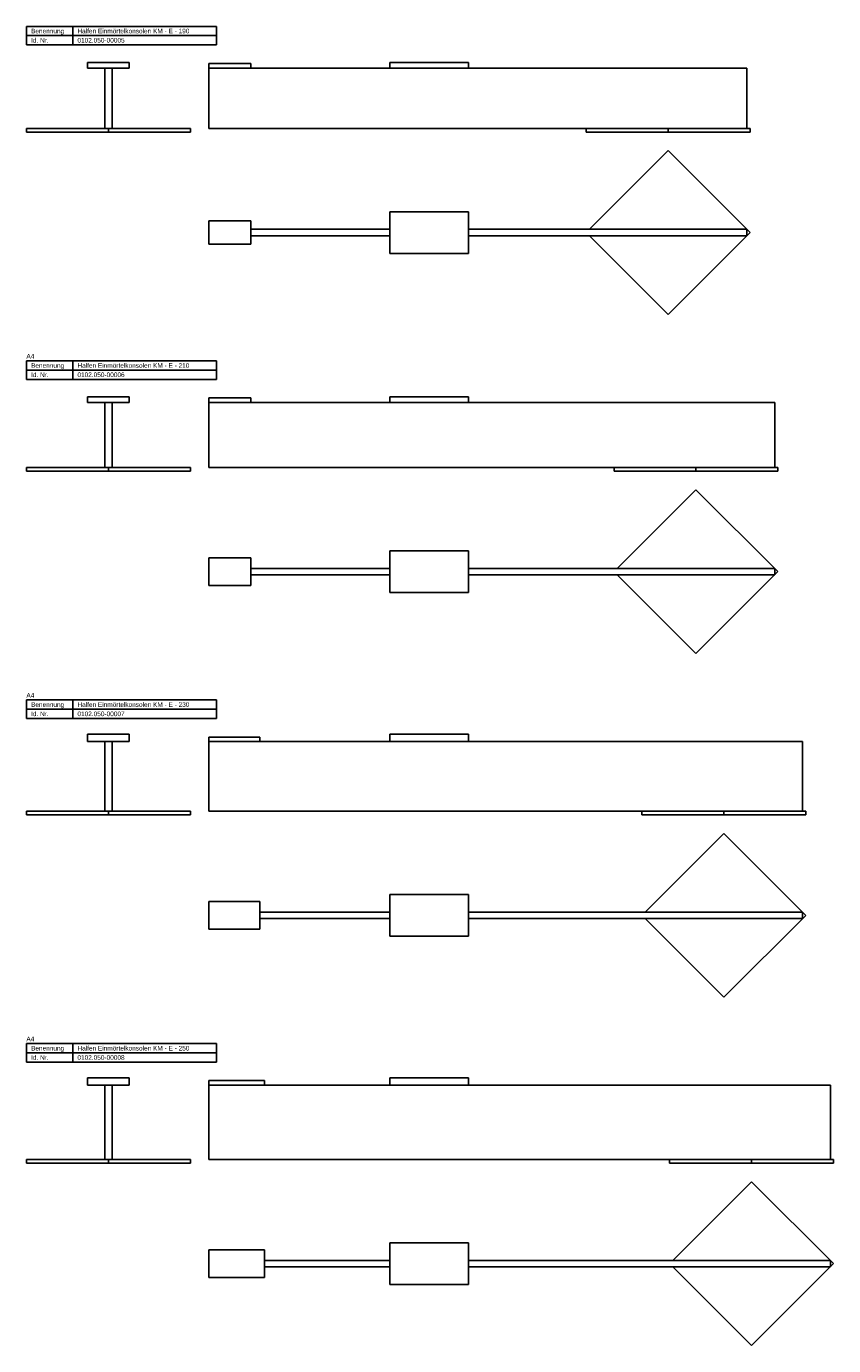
# Model space of a CAD drawing. Header units: millimetres. Extents: x 3 to 874, y -2573 to 271.
# Tile 1 of 2: x 3 to 874, y -2573 to -1150. Entities that reach past the tile are written whole.
import ezdxf

# ---------------------------------------------------------------- set-up
doc = ezdxf.new("R2010")
doc.units = ezdxf.units.MM
doc.layers.add('HALFEN-KONSOLANKER', color=2, linetype='CONTINUOUS')
doc.styles.add('ARIAL50', font='ARIAL.TTF', dxfattribs={"height": 5})

msp = doc.modelspace()

# ---------------------------------------------------------------- linework, layer by layer
at = {"layer": 'HALFEN-KONSOLANKER'}
for p, q in [((3.4, -1149.9), (208.4, -1149.9)), ((3.4, -1169.9), (3.4, -1149.9)), ((53.4, -1169.9), (53.4, -1149.9)), ((208.4, -1169.9), (208.4, -1149.9)), ((3.4, -1159.9), (208.4, -1159.9)), ((3.4, -1169.9), (208.4, -1169.9)), ((114.3, -1188.9), (69.3, -1188.9)), ((69.3, -1194.9), (69.3, -1188.9)), ((114.3, -1194.9), (69.3, -1194.9)), ((87.8, -1259.9), (87.8, -1194.9)), ((95.8, -1259.9), (95.8, -1194.9)), ((114.3, -1188.9), (114.3, -1194.9)), ((200.2, -1259.9), (200.2, -1189.9)), ((200.2, -1189.9), (245.2, -1189.9)), ((200.2, -1194.9), (780.2, -1194.9)), ((245.2, -1189.9), (245.2, -1194.9)), ((480.2, -1188.9), (395.2, -1188.9)), ((395.2, -1188.9), (395.2, -1194.9)), ((480.2, -1194.9), (480.2, -1188.9)), ((780.2, -1194.9), (780.2, -1259.9)), ((180.2, -1259.9), (3.4, -1259.9)), ((3.4, -1259.9), (3.4, -1263.9)), ((180.2, -1263.9), (3.4, -1263.9)), ((91.8, -1259.9), (91.8, -1263.9)), ((180.2, -1259.9), (180.2, -1263.9)), ((783.7, -1259.9), (200.2, -1259.9)), ((606.9, -1263.9), (606.9, -1259.9)), ((783.7, -1263.9), (606.9, -1263.9)), ((695.3, -1263.9), (695.3, -1259.9)), ((783.7, -1259.9), (783.7, -1263.9)), ((695.3, -1283.9), (610.4, -1368.8)), ((783.7, -1372.3), (695.3, -1283.9)), ((480.2, -1349.8), (395.2, -1349.8)), ((395.2, -1349.8), (395.2, -1394.8)), ((480.2, -1349.8), (480.2, -1394.8)), ((245.2, -1359.8), (200.2, -1359.8)), ((200.2, -1359.8), (200.2, -1384.8)), ((245.2, -1359.8), (245.2, -1384.8)), ((395.2, -1368.8), (245.2, -1368.8)), ((395.2, -1375.8), (245.2, -1375.8)), ((780.2, -1368.8), (480.2, -1368.8)), ((780.2, -1375.8), (480.2, -1375.8)), ((610.4, -1375.8), (695.3, -1460.7)), ((695.3, -1460.7), (783.7, -1372.3)), ((780.2, -1368.8), (780.2, -1375.8)), ((245.2, -1384.8), (200.2, -1384.8)), ((480.2, -1394.8), (395.2, -1394.8)), ((3.4, -1510.7), (208.4, -1510.7)), ((3.4, -1530.7), (3.4, -1510.7)), ((3.4, -1520.7), (208.4, -1520.7)), ((53.4, -1530.7), (53.4, -1510.7)), ((208.4, -1530.7), (208.4, -1510.7)), ((3.4, -1530.7), (208.4, -1530.7)), ((114.3, -1549.7), (69.3, -1549.7)), ((69.3, -1555.7), (69.3, -1549.7)), ((114.3, -1549.7), (114.3, -1555.7)), ((200.2, -1550.7), (245.2, -1550.7)), ((200.2, -1625.7), (200.2, -1550.7)), ((245.2, -1550.7), (245.2, -1555.7)), ((480.2, -1549.7), (395.2, -1549.7)), ((395.2, -1549.7), (395.2, -1555.7)), ((480.2, -1555.7), (480.2, -1549.7)), ((114.3, -1555.7), (69.3, -1555.7)), ((87.8, -1625.7), (87.8, -1555.7)), ((95.8, -1625.7), (95.8, -1555.7)), ((200.2, -1555.7), (810.2, -1555.7)), ((810.2, -1555.7), (810.2, -1625.7)), ((180.2, -1625.7), (3.4, -1625.7)), ((3.4, -1625.7), (3.4, -1629.7)), ((180.2, -1629.7), (3.4, -1629.7)), ((91.8, -1625.7), (91.8, -1629.7)), ((180.2, -1625.7), (180.2, -1629.7)), ((813.7, -1625.7), (200.2, -1625.7)), ((636.9, -1629.7), (636.9, -1625.7)), ((813.7, -1629.7), (636.9, -1629.7)), ((725.3, -1629.7), (725.3, -1625.7)), ((813.7, -1625.7), (813.7, -1629.7)), ((725.3, -1649.7), (640.4, -1734.6)), ((813.7, -1738.1), (725.3, -1649.7)), ((480.2, -1715.6), (395.2, -1715.6)), ((395.2, -1715.6), (395.2, -1760.6)), ((480.2, -1715.6), (480.2, -1760.6)), ((245.2, -1723.1), (200.2, -1723.1)), ((200.2, -1723.1), (200.2, -1753.1)), ((245.2, -1723.1), (245.2, -1753.1)), ((395.2, -1734.6), (245.2, -1734.6)), ((810.2, -1734.6), (480.2, -1734.6)), ((810.2, -1734.6), (810.2, -1741.6)), ((395.2, -1741.6), (245.2, -1741.6)), ((810.2, -1741.6), (480.2, -1741.6)), ((640.4, -1741.6), (725.3, -1826.5)), ((725.3, -1826.5), (813.7, -1738.1)), ((245.2, -1753.1), (200.2, -1753.1)), ((480.2, -1760.6), (395.2, -1760.6)), ((3.4, -1876.5), (208.4, -1876.5)), ((3.4, -1896.5), (3.4, -1876.5)), ((53.4, -1896.5), (53.4, -1876.5)), ((208.4, -1896.5), (208.4, -1876.5)), ((3.4, -1886.5), (208.4, -1886.5)), ((3.4, -1896.5), (208.4, -1896.5)), ((114.3, -1913.5), (69.3, -1913.5)), ((69.3, -1921.5), (69.3, -1913.5)), ((114.3, -1913.5), (114.3, -1921.5)), ((200.2, -1996.5), (200.2, -1916.5)), ((200.2, -1916.5), (255.2, -1916.5)), ((255.2, -1916.5), (255.2, -1921.5)), ((480.2, -1913.5), (395.2, -1913.5)), ((395.2, -1913.5), (395.2, -1921.5)), ((480.2, -1921.5), (480.2, -1913.5)), ((114.3, -1921.5), (69.3, -1921.5)), ((87.8, -1996.5), (87.8, -1921.5)), ((95.8, -1996.5), (95.8, -1921.5)), ((200.2, -1921.5), (840.2, -1921.5)), ((840.2, -1921.5), (840.2, -1996.5)), ((180.2, -1996.5), (3.4, -1996.5)), ((3.4, -1996.5), (3.4, -2000.5)), ((180.2, -2000.5), (3.4, -2000.5)), ((91.8, -1996.5), (91.8, -2000.5)), ((180.2, -1996.5), (180.2, -2000.5)), ((843.7, -1996.5), (200.2, -1996.5)), ((666.9, -2000.5), (666.9, -1996.5)), ((843.7, -2000.5), (666.9, -2000.5)), ((755.3, -2000.5), (755.3, -1996.5)), ((843.7, -1996.5), (843.7, -2000.5)), ((755.3, -2020.5), (670.4, -2105.4)), ((843.7, -2108.9), (755.3, -2020.5)), ((480.2, -2086.4), (395.2, -2086.4)), ((395.2, -2086.4), (395.2, -2131.4)), ((480.2, -2086.4), (480.2, -2131.4)), ((255.2, -2093.9), (200.2, -2093.9)), ((200.2, -2093.9), (200.2, -2123.9)), ((255.2, -2093.9), (255.2, -2123.9)), ((395.2, -2105.4), (255.2, -2105.4)), ((840.2, -2105.4), (480.2, -2105.4)), ((840.2, -2105.4), (840.2, -2112.4)), ((395.2, -2112.4), (255.2, -2112.4)), ((840.2, -2112.4), (480.2, -2112.4)), ((670.4, -2112.4), (755.3, -2197.2)), ((755.3, -2197.2), (843.7, -2108.9)), ((255.2, -2123.9), (200.2, -2123.9)), ((480.2, -2131.4), (395.2, -2131.4)), ((3.4, -2267.2), (3.4, -2247.2)), ((3.4, -2247.2), (208.4, -2247.2)), ((53.4, -2267.2), (53.4, -2247.2)), ((208.4, -2267.2), (208.4, -2247.2)), ((3.4, -2257.2), (208.4, -2257.2)), ((3.4, -2267.2), (208.4, -2267.2)), ((114.3, -2284.2), (69.3, -2284.2)), ((69.3, -2292.2), (69.3, -2284.2)), ((114.3, -2284.2), (114.3, -2292.2)), ((200.2, -2287.2), (260.2, -2287.2)), ((200.2, -2372.2), (200.2, -2287.2)), ((260.2, -2287.2), (260.2, -2292.2)), ((480.2, -2284.2), (395.2, -2284.2)), ((395.2, -2284.2), (395.2, -2292.2)), ((480.2, -2292.2), (480.2, -2284.2)), ((114.3, -2292.2), (69.3, -2292.2)), ((87.8, -2372.2), (87.8, -2292.2)), ((95.8, -2372.2), (95.8, -2292.2)), ((200.2, -2292.2), (870.2, -2292.2)), ((870.2, -2292.2), (870.2, -2372.2)), ((180.2, -2372.2), (3.4, -2372.2)), ((3.4, -2372.2), (3.4, -2376.2)), ((180.2, -2376.2), (3.4, -2376.2)), ((91.8, -2372.2), (91.8, -2376.2)), ((180.2, -2372.2), (180.2, -2376.2)), ((873.7, -2372.2), (200.2, -2372.2)), ((696.9, -2376.2), (696.9, -2372.2)), ((873.7, -2376.2), (696.9, -2376.2)), ((785.3, -2376.2), (785.3, -2372.2)), ((873.7, -2372.2), (873.7, -2376.2)), ((785.3, -2396.2), (700.4, -2481.1)), ((873.7, -2484.6), (785.3, -2396.2)), ((260.2, -2469.6), (200.2, -2469.6)), ((200.2, -2469.6), (200.2, -2499.6)), ((260.2, -2469.6), (260.2, -2499.6)), ((480.2, -2462.1), (395.2, -2462.1)), ((395.2, -2462.1), (395.2, -2507.1)), ((480.2, -2462.1), (480.2, -2507.1)), ((395.2, -2481.1), (260.2, -2481.1)), ((395.2, -2488.1), (260.2, -2488.1)), ((870.2, -2481.1), (480.2, -2481.1)), ((870.2, -2488.1), (480.2, -2488.1)), ((700.4, -2488.1), (785.3, -2573)), ((785.3, -2573), (873.7, -2484.6)), ((870.2, -2481.1), (870.2, -2488.1)), ((260.2, -2499.6), (200.2, -2499.6)), ((480.2, -2507.1), (395.2, -2507.1))]:
    msp.add_line(p, q, dxfattribs=at)

# ---------------------------------------------------------------- texts
at = {"layer": 'HALFEN-KONSOLANKER', "style": 'ARIAL50'}
for s, p in [('Benennung', (8.4, -1157.4)), ('Halfen Einmörtelkonsolen KM - E - 190', (58.4, -1157.4)), ('Id. Nr.', (8.4, -1167.4)), ('0102.050-00005', (58.4, -1167.4)), ('A4', (3.4, -1508.2)), ('Benennung', (8.4, -1518.2)), ('Halfen Einmörtelkonsolen KM - E - 210', (58.4, -1518.2)), ('Id. Nr.', (8.4, -1528.2)), ('0102.050-00006', (58.4, -1528.2)), ('A4', (3.4, -1874)), ('Halfen Einmörtelkonsolen KM - E - 230', (58.4, -1884)), ('Benennung', (8.4, -1884)), ('Id. Nr.', (8.4, -1894)), ('0102.050-00007', (58.4, -1894)), ('A4', (3.4, -2244.7)), ('Benennung', (8.4, -2254.7)), ('Id. Nr.', (8.4, -2264.7)), ('0102.050-00008', (58.4, -2264.7)), ('Halfen Einmörtelkonsolen KM - E - 250', (58.4, -2254.7))]:
    msp.add_text(s, height=5, dxfattribs=at).set_placement(p)

doc.saveas('drawing.dxf')
